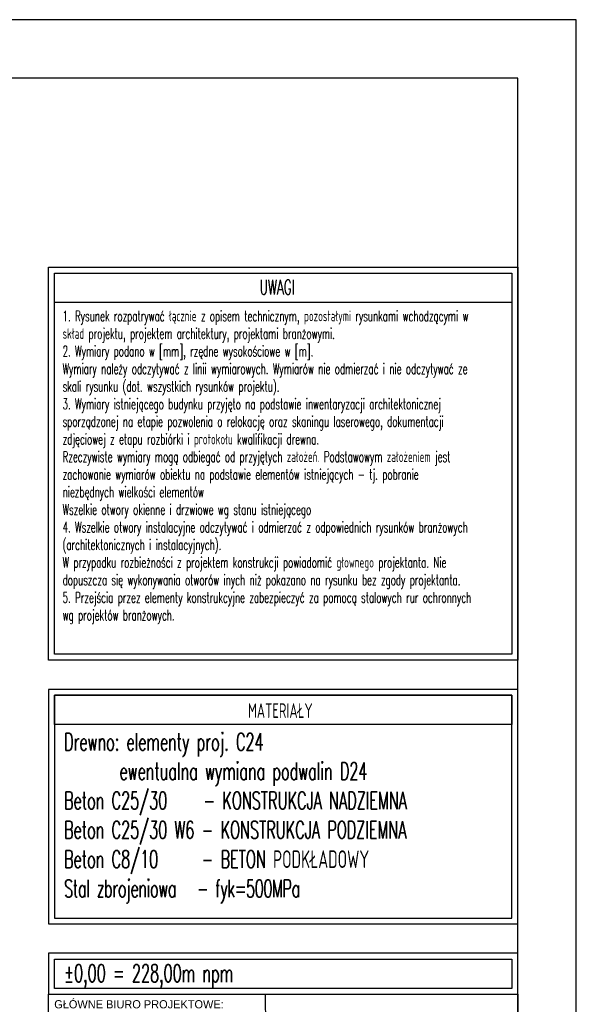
# Model space of a CAD drawing. Header units: centimetres. Extents: x 152786 to 159501, y -6718 to 1403.
# Tile 47 of 89: x 154411 to 154886, y -2737 to -1897. Entities that reach past the tile are written whole.
import ezdxf
from ezdxf.enums import TextEntityAlignment as Align

# ---------------------------------------------------------------- set-up
doc = ezdxf.new("R2010")
doc.units = ezdxf.units.CM
doc.header["$LTSCALE"] = 0.1
doc.layers.get('0').update_dxf_attribs({"color": 45})
for name, color, linetype in [('A_wymiary_zewn', 4, 'Continuous'), ('Format', 7, 'Continuous'), ('opisy_R&F', 3, 'Continuous'), ('ozn_graficzne_R&F', 5, 'Continuous'), ('Section', 3, 'Continuous'), ('wymiary_R&F', 3, 'Continuous')]:
    doc.layers.add(name, color=color, linetype=linetype)
doc.styles.add('MtXpl_FL_Pismo_Techn', font='txt')
doc.styles.add('MtXpl_FL_Pismo_Techn_1', font='txt')
doc.styles.add('simplex 0.6', font='simplex.shx', dxfattribs={"width": 0.6})
doc.styles.add('TECH', font='FL Pismo Techniczne.ttf')

# ---------------------------------------------------------------- blocks, each defined once
blk = doc.blocks.new('tab_konstr_Tokarnia')
at = {"layer": 'A_wymiary_zewn', "true_color": 0xd7d6d6}
h = blk.add_hatch(color=254, dxfattribs=at)
h.dxf.hatch_style = 1
h.paths.add_polyline_path([(155912.24, -6517.47), (155890.64, -6517.47), (155797.69, -6539.31), (155821.69, -6539.31)])
at = {"layer": 'A_wymiary_zewn', "true_color": 0x848484}
h = blk.add_hatch(color=252, dxfattribs=at)
h.dxf.hatch_style = 1
h.paths.add_polyline_path([(155901.85, -6534.75), (155901.85, -6521.2), (155821.69, -6540.66), (155812.39, -6540.66, 0.414214), (155810.14, -6542.91), (155810.14, -6558.51, 0.037989), (155810.16, -6558.85)])
at = {"layer": 'A_wymiary_zewn', "true_color": 0x293133}
h = blk.add_hatch(color=250, dxfattribs=at)
h.dxf.hatch_style = 1
h.paths.add_polyline_path([(155912.24, -6518.68), (155912.24, -6517.47), (155821.69, -6539.31), (155821.69, -6540.66)])
h = blk.add_hatch(color=250, dxfattribs=at)
h.dxf.hatch_style = 1
edge = h.paths.add_edge_path()
edge.add_line((155797.69, -6560.76), (155806.99, -6560.76))
edge.add_arc((155806.99, -6558.51), 2.25, 270, 0)
edge.add_line((155809.24, -6558.51), (155809.24, -6542.91))
edge.add_arc((155806.99, -6542.91), 2.25, 0, 90)
edge.add_line((155806.99, -6540.66), (155797.69, -6540.66))
edge.add_line((155797.69, -6540.66), (155797.69, -6539.31))
edge.add_line((155797.69, -6539.31), (155821.69, -6539.31))
edge.add_line((155821.69, -6539.31), (155821.69, -6540.66))
edge.add_line((155821.69, -6540.66), (155812.39, -6540.66))
edge.add_arc((155812.39, -6542.91), 2.25, 90, 180)
edge.add_line((155810.14, -6542.91), (155810.14, -6558.51))
edge.add_arc((155812.39, -6558.51), 2.25, 180, 270)
edge.add_line((155812.39, -6560.76), (155821.69, -6560.76))
edge.add_line((155821.69, -6560.76), (155821.69, -6562.11))
edge.add_line((155821.69, -6562.11), (155797.69, -6562.11))
edge.add_line((155797.69, -6562.11), (155797.69, -6560.76))
at = {"layer": 'A_wymiary_zewn', "true_color": 0xafadad}
h = blk.add_hatch(color=253, dxfattribs=at)
h.dxf.hatch_style = 1
h.paths.add_polyline_path([(155903.87, -6536.77, -0.414214), (155901.85, -6534.75), (155810.16, -6558.85, 0.370396), (155812.39, -6560.76)])
at = {"layer": 'A_wymiary_zewn', "true_color": 0xd7d6d6}
h = blk.add_hatch(color=254, dxfattribs=at)
h.dxf.hatch_style = 1
h.paths.add_polyline_path([(155912.24, -6536.77), (155903.87, -6536.77), (155812.39, -6560.76), (155821.69, -6560.76)])
at = {"layer": 'A_wymiary_zewn', "true_color": 0x293133}
h = blk.add_hatch(color=250, dxfattribs=at)
h.dxf.hatch_style = 1
h.paths.add_polyline_path([(155912.24, -6537.99), (155912.24, -6536.77), (155821.69, -6560.76), (155821.69, -6562.11)])
at = {"layer": 'A_wymiary_zewn', "true_color": 0xafadad}
h = blk.add_hatch(color=253, dxfattribs=at)
h.dxf.hatch_style = 1
h.paths.add_polyline_path([(155809.24, -6558.51), (155809.24, -6557.78), (155797.69, -6560.76), (155806.99, -6560.76, 0.414214)])
at = {"color": 5}
for p, q in [((155783.87, -6492.94), (156183.87, -6492.94)), ((155783.87, -7096.92), (155783.87, -6492.94)), ((156183.87, -6492.94), (156183.87, -7096.92)), ((156183.87, -7096.92), (155783.87, -7096.92))]:
    blk.add_line(p, q, dxfattribs=at)
at = {"color": 4}
for p, q in [((155969.34, -6583.94), (155968.87, -6492.94)), ((156183.87, -6583.94), (155783.87, -6583.94)), ((156183.87, -6686.19), (155783.87, -6686.19)), ((156183.87, -6739.42), (155783.87, -6739.42)), ((155968.87, -6739.42), (155968.87, -6871.92)), ((156101.37, -6739.42), (156101.37, -6871.92)), ((156183.87, -6759.42), (155783.87, -6759.42)), ((156183.87, -6759.42), (155783.87, -6759.42)), ((156183.87, -6759.42), (155783.87, -6759.42)), ((156183.87, -6796.92), (155783.87, -6796.92)), ((156183.87, -6834.42), (155783.87, -6834.42)), ((156183.87, -6871.92), (155783.87, -6871.92)), ((156183.87, -6871.92), (155783.87, -6871.92)), ((156183.87, -6909.42), (155783.87, -6909.42)), ((156183.87, -6946.92), (155783.87, -6946.92)), ((156183.87, -7021.92), (155783.87, -7021.92)), ((156088.87, -7021.92), (156088.87, -7096.92)), ((156088.87, -7059.42), (156183.87, -7059.42))]:
    blk.add_line(p, q, dxfattribs=at)
at = {"layer": 'A_wymiary_zewn', "color": 250, "true_color": 0x293133}
for p, q in [((155797.69, -6539.31), (155890.64, -6517.47)), ((155821.69, -6539.31), (155912.24, -6517.47)), ((155821.69, -6540.66), (155912.24, -6518.68)), ((155890.64, -6517.47), (155912.24, -6517.47)), ((155901.85, -6520.71), (155901.85, -6534.75)), ((155912.24, -6517.47), (155912.24, -6518.68)), ((155797.69, -6540.66), (155797.69, -6539.31)), ((155797.69, -6539.31), (155821.69, -6539.31)), ((155810.16, -6558.85), (155901.85, -6534.75)), ((155812.39, -6560.76), (155903.87, -6536.77)), ((155821.69, -6560.76), (155912.24, -6536.77)), ((155821.69, -6562.11), (155912.24, -6537.99)), ((155821.69, -6539.31), (155821.69, -6540.66)), ((155903.87, -6536.77), (155912.24, -6536.77)), ((155806.99, -6540.66), (155797.69, -6540.66)), ((155809.24, -6558.51), (155809.24, -6542.91)), ((155810.14, -6542.91), (155810.14, -6558.51)), ((155821.69, -6540.66), (155812.39, -6540.66)), ((155797.69, -6560.76), (155809.24, -6557.78)), ((155797.69, -6560.76), (155806.99, -6560.76)), ((155797.69, -6562.11), (155797.69, -6560.76)), ((155821.69, -6562.11), (155797.69, -6562.11)), ((155812.39, -6560.76), (155821.69, -6560.76)), ((155821.69, -6560.76), (155821.69, -6562.11))]:
    blk.add_line(p, q, dxfattribs=at)
for centre, radius, start, end in [((155903.87, -6534.75), 2.03, 180, 270), ((155806.99, -6542.91), 2.25, 0, 90), ((155812.39, -6542.91), 2.25, 90, 180), ((155806.99, -6558.51), 2.25, 270, 0), ((155812.39, -6558.51), 2.25, 180, 270)]:
    blk.add_arc(centre, radius, start, end, dxfattribs=at)
at = {"layer": 'Section'}
for p, q in [((155890.64, -6517.47), (155912.24, -6517.47)), ((155912.24, -6517.47), (155912.24, -6518.68)), ((155912.24, -6536.77), (155912.24, -6537.99))]:
    blk.add_line(p, q, dxfattribs=at)
at = {"color": 4}
for s, height, style, p in [('GŁÓWNE BIURO PROJEKTOWE:', 7, 'TECH', (155788.64, -6504.94)), ('R&F Structure Studio Sp. z o.o.', 10, 'MtXpl_FL_Pismo_Techn', (155980.21, -6519.88)), ('Kielce, ul. Targowa 18/904', 9, 'MtXpl_FL_Pismo_Techn', (156004.9, -6536.03)), ('tel: 504-993-382, NIP:9592044408', 7, 'MtXpl_FL_Pismo_Techn', (156005.06, -6549.8)), ('e-mail: pracownia@structurestudio.pl', 7, 'MtXpl_FL_Pismo_Techn', (155996.88, -6562.75)), ('NAZWA INWESTYCJI:', 7, 'TECH', (155788.34, -6595.94)), ('REKONSTRUKCJA OBIEKTU "KAPLICA Z DYMIN"', 10, 'TECH', (155788.4, -6610.48)), ('JAKO OBIEKTU MUZEALNEGO NA TERENIE PARKU ', 10, 'TECH', (155788.4, -6625.43)), ('ETNOGRAFICZNEGO W TOKARNI ', 10, 'TECH', (155788.32, -6639.99)), ('JEDNOSTKA EWID.: 260403_5 - CHĘCINY (obszar wiejski), ', 9, 'TECH', (155788.5, -6667.34)), ('CZĘŚĆ DZ. NR EWID. 1682/2, OBRĘB EWID. 0016 TOKARNIA, GM. CHĘCINY  ', 9, 'TECH', (155788.5, -6681.06)), ('INWESTOR/ZLECENIODAWCA:', 7, 'TECH', (155787.87, -6698.19)), ('MUZEUM WSI KIELECKIEJ ', 10, 'TECH', (155788.87, -6714.7)), ('ul. Jana Pawła II nr 6 25-025 Kielce ', 10.0002, 'TECH', (155788.87, -6732.44)), ('AUTORZY OPRACOWANIA:', 7, 'TECH', (155787.87, -6751.42)), ('NUMER UPRAWNIEŃ:', 7, 'TECH', (155972.87, -6751.42)), ('PODPIS:', 7, 'TECH', (156105.37, -6751.42)), ('PROJEKTOWAŁ:', 7, 'TECH', (155787.9, -6771.42)), ('OPRACOWAŁ:', 7, 'TECH', (155787.9, -6808.92)), ('SPRAWDZIŁ:', 7, 'TECH', (155787.9, -6846.42)), ('FAZA PROJEKTU:', 7, 'TECH', (155787.87, -6883.92)), ('BRANŻA:', 7, 'TECH', (155787.87, -6921.42)), ('TYTUŁ RYSUNKU:', 7, 'TECH', (155787.87, -6958.92)), ('NUMER RYSUNKU:', 7, 'TECH', (155787.87, -7033.92)), ('SKALA:', 7, 'TECH', (156092.87, -7033.92)), ('DATA:', 7, 'TECH', (156092.87, -7071.42))]:
    blk.add_text(s, height=height, dxfattribs=dict(at, style=style)).set_placement(p)
at = {"color": 3, "style": 'TECH'}
for s, height, p in [('SWK/0119/PWBKb/21', 9, (155976.35, -6784.26)), ('mgr inż. Paweł Frąckiewicz', 9, (155788.97, -6787.22)), ('mgr inż. Mateusz Zieja', 9, (155788.97, -6824.72)), ('- - -', 9, (156018.16, -6821.76)), ('PROJEKT WYKONAWCZY', 12.5, (155789.87, -6901.42)), ('KONSTRUKCJA', 12.5, (155789.87, -6938.92)), ('06.2025', 12.5, (156120.53, -7086.92))]:
    blk.add_text(s, height=height, dxfattribs=at).set_placement(p)
at = {"color": 3, "char_height": 9, "style": 'TECH'}
for s, insert, width, attachment_point in [('\\pxi-3,l4,t4;SWK/0129/POOK/09', (156027.86, -6858.62), 115, 8), ('mgr inż. Sławomir Rogowski', (155790.36, -6864.92), 202.7748, 7)]:
    blk.add_mtext(s, dxfattribs=dict(at, insert=insert, width=width, attachment_point=attachment_point))
at = {"layer": 'A_wymiary_zewn', "color": 10, "style": 'TECH'}
for s, p in [('R', (155798.91, -6527.63)), ('F', (155824.41, -6527.63))]:
    blk.add_text(s, height=15, dxfattribs=at).set_placement(p)
at = {"layer": 'A_wymiary_zewn', "color": 18, "true_color": 0x000000, "style": 'TECH'}
blk.add_text('&', height=15, dxfattribs=at).set_placement((155810.91, -6527.63))
at = {"layer": 'A_wymiary_zewn', "color": 4, "style": 'MtXpl_FL_Pismo_Techn_1'}
blk.add_text('structure', height=11.25, rotation=14.13176, dxfattribs=at).set_placement((155826.88, -6552.05))
at = {"layer": 'A_wymiary_zewn', "color": 1, "style": 'TECH'}
for s, p in [('Studio', (155868.78, -6562.79)), ('Sp. z o.o.', (155859.31, -6576.42))]:
    blk.add_text(s, height=11.25, dxfattribs=at).set_placement(p)
blk = doc.blocks.new('TAB_2')
at = {"layer": 'opisy_R&F', "color": 4}
for points in [[(-300, 450), (-1100, 450), (-1100, 50), (-300, 50)], [(-1090, 440), (-310, 440), (-310, 390), (-1090, 390)], [(-310, 440), (-1090, 440), (-1090, 60), (-310, 60)], [(-300, 0), (-1100, 0), (-1100, -70), (-300, -70)], [(-1090, -10), (-310, -10), (-310, -60), (-1090, -60)]]:
    blk.add_lwpolyline(points, close=True, dxfattribs=at)
at = {"layer": 'opisy_R&F', "color": 2, "style": 'simplex 0.6', "width": 0.6}
blk.add_text('MATERIAŁY', height=25, dxfattribs=at).set_placement((-704.9, 401.3), align=Align.CENTER)
at = {"layer": 'opisy_R&F', "ltscale": 50, "char_height": 30, "width": 863.574, "attachment_point": 1, "style": 'simplex 0.6'}
for s, insert in [('{\\C5;Drewno: elementy proj. C24\\P       \\H0.666667x; \\H1.5x;ewentualna wymiana podwalin D24\\PBeton C25/30     - KONSTRUKCJA NADZIEMNA^JBeton C25/30 W6 - KONSTRUKCJA PODZIEMNA \\PBeton C8/10      - BETON PODKŁADOWY \\P\\T0.96;Stal zbrojeniowa   - fyk=500MPa}', (-1073.6, 375.5)), ('{\\C5;%%p0,00 = 228,00m npm}', (-1073.6, -19))]:
    blk.add_mtext(s, dxfattribs=dict(at, insert=insert))
blk = doc.blocks.new('uwagi_Tokarnia')
at = {"layer": 'opisy_R&F', "color": 4}
for points in [[(154435.61, 1179.64), (154835.61, 1179.64), (154835.61, 844.64), (154435.61, 844.64)], [(154440.61, 1174.64), (154830.61, 1174.64), (154830.61, 1149.64), (154440.61, 1149.64)], [(154440.61, 1174.64), (154830.61, 1174.64), (154830.61, 849.64), (154440.61, 849.64)]]:
    blk.add_lwpolyline(points, close=True, dxfattribs=at)
at = {"layer": 'opisy_R&F', "color": 2, "style": 'simplex 0.6', "width": 0.6}
blk.add_text('UWAGI', height=12.5, dxfattribs=at).set_placement((154630.46, 1156.4), align=Align.CENTER)
at = {"layer": 'opisy_R&F', "insert": (154447.52, 1142.54), "char_height": 9, "width": 377.7244, "attachment_point": 1, "style": 'simplex 0.6'}
blk.add_mtext('1. Rysunek rozpatrywać łącznie z opisem technicznym, pozostałymi rysunkami wchodzącymi w skład projektu, projektem architektury, projektami branżowymi.\\P2. Wymiary podano w [mm], rzędne wysokościowe w [m].\\PWymiary należy odczytywać z linii wymiarowych. Wymiarów nie odmierzać i nie odczytywać ze skali rysunku (dot. wszystkich rysunków projektu).\\P3. Wymiary istniejącego budynku przyjęto na podstawie inwentaryzacji architektonicznej sporządzonej na etapie pozwolenia o relokację oraz skaningu laserowego, dokumentacji zdjęciowej z etapu rozbiórki i protokołu kwalifikacji drewna.\\PRzeczywiste wymiary mogą odbiegać od przyjętych założeń. Podstawowym założeniem jest zachowanie wymiarów obiektu na podstawie elementów istniejących - tj. pobranie niezbędnych wielkości elementów\\PWszelkie otwory okienne i drzwiowe wg stanu istniejącego\\P4. Wszelkie otwory instalacyjne odczytywać i odmierzać z odpowiednich rysunków branżowych (architektonicznych i instalacyjnych). \\PW przypadku rozbieżności z projektem konstrukcji powiadomić głownego projektanta. Nie dopuszcza się wykonywania otworów inych niż pokazano na rysunku bez zgody projektanta.\\P5. Przejścia przez elementy konstrukcyjne zabezpieczyć za pomocą stalowych rur ochronnych wg projektów branżowych.', dxfattribs=at)

msp = doc.modelspace()

# ---------------------------------------------------------------- linework, layer by layer
at = {"layer": 'Format'}
msp.add_lwpolyline([(152785.6077, -3382.172), (154885.6077, -3382.172), (154885.6077, -1897.172), (152785.6077, -1897.172)], close=True, dxfattribs=at)
at = {"layer": 'ozn_graficzne_R&F'}
msp.add_lwpolyline([(152895.6077, -3332.172), (154835.6077, -3332.172), (154835.6077, -1947.172), (152895.6077, -1947.172)], close=True, dxfattribs=at)

# ---------------------------------------------------------------- block references
at = {"layer": 'A_wymiary_zewn'}
for name, p in [('uwagi_Tokarnia', (0, -3287.8315)), ('tab_konstr_Tokarnia', (-1348.2602, 3764.749))]:
    msp.add_blockref(name, p, dxfattribs=at)
at = {"layer": 'wymiary_R&F', "xscale": 0.5, "yscale": 0.5, "zscale": 0.5}
msp.add_blockref('TAB_2', (154985.6077, -2693.1904), dxfattribs=at)

doc.saveas('drawing.dxf')
